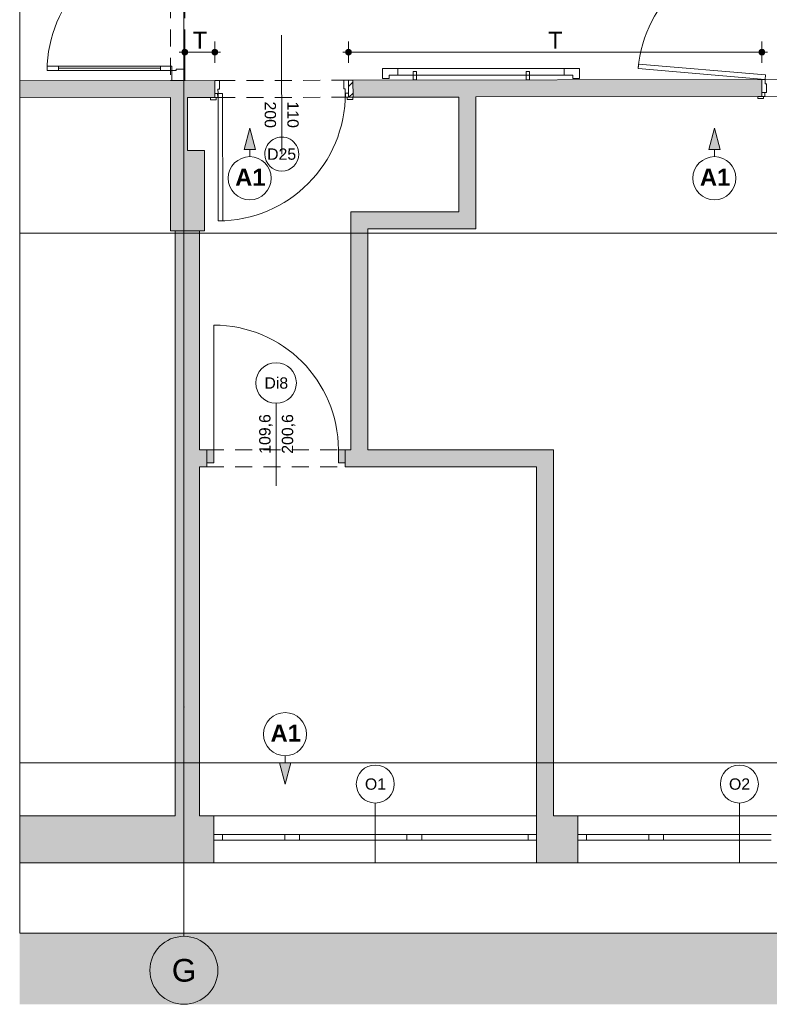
# Paper-space layout 'A-45 WYKOŃCZENIA ŚCIAN - PIĘTRO 0' of a CAD drawing. Header units: millimetres. Extents: x 0 to 500, y 0 to 400.
# Tile 13 of 15: x 346 to 412, y 99 to 186. Entities that reach past the tile are written whole.
import ezdxf
from ezdxf.xclip import XClip

# ---------------------------------------------------------------- set-up
doc = ezdxf.new("R2010")
doc.units = ezdxf.units.MM
doc.header["$MEASUREMENT"] = 0
doc.header["$XCLIPFRAME"] = 0
for name, pattern in [('DASHDOTX2', [1000, 500, -250, 0, -250]), ('Przer. długie kreski', [2.5, 1.5, -1]), ('PRZERYWANA_DU_A', [550, 350.0000000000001, -199.9999999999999])]:
    doc.linetypes.add(name, pattern=pattern)
for name, color, linetype, lineweight in [('0_Nr_pióra__2', 8, 'Continuous', 13), ('A__OKŁADZINY ŚCIAN_Nr_pióra__1', 7, 'Continuous', 20), ('A_ściany proj_Nr_pióra__1', 7, 'Continuous', 20), ('A_ściany_Nr_pióra__1', 7, 'Continuous', 20), ('Drzwi Archicad_Nr_pióra__1', 7, 'Continuous', 20), ('Drzwi Archicad_Nr_pióra__3', 252, 'Continuous', 13), ('Okna Archicada_Nr_pióra__3', 252, 'Continuous', 13), ('Znaczniki drzwi Archicada_Nr_pióra__3', 252, 'Continuous', 13), ('Znaczniki okien Archicada_Nr_pióra__3', 252, 'Continuous', 13)]:
    doc.layers.add(name, color=color, linetype=linetype, lineweight=lineweight)
for name, color, linetype in [('A__OKŁADZINY ŚCIAN', 7, 'Continuous'), ('A_podrys', 7, 'Continuous'), ('A_ściany', 7, 'Continuous'), ('A_ściany proj', 7, 'Continuous'), ('Drzwi Archicad', 7, 'Continuous')]:
    doc.layers.add(name, color=color, linetype=linetype)
for name, color, linetype, lineweight, true_color in [('A__OKŁADZINY ŚCIAN_Nr_pióra__7', 7, 'Continuous', 18, 0x171717), ('A_osie_Nr_pióra__16', 7, 'Continuous', 5, 0x0f0f0f), ('A_osie_Nr_pióra__76', 7, 'Continuous', 5, 0x2d2d2d), ('A_ściany proj_Nr_pióra__21', 7, 'Continuous', 5, 0xb0b0b0), ('A_ściany_Nr_pióra__10', 7, 'Continuous', 13, 0x4b4b4b), ('AR ODBOJOPORĘCZ_Nr_pióra__10', 7, 'Continuous', 13, 0x4b4b4b)]:
    doc.layers.add(name, color=color, linetype=linetype, lineweight=lineweight, true_color=true_color)
doc.styles.add('STYL_AUTOMATYCZNY_1', font='arial.ttf')
doc.styles.add('STYL_AUTOMATYCZNY_3', font='arial.ttf')
doc.styles.add('STYL_AUTOMATYCZNY_4', font='arial.ttf')
doc.styles.add('STYL_AUTOMATYCZNY_5', font='arial.ttf')

# ---------------------------------------------------------------- blocks, each defined once
blk = doc.blocks.new('Rysunek_2_2', base_point=(-1678.989377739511, -204.0282816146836))
at = {"linetype": 'Continuous', "lineweight": 0, "true_color": 0x484848}
blk.add_hatch(color=251, dxfattribs=at).paths.add_polyline_path([(460.8757351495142, 383.8565521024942), (345.8105232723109, 383.8565521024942), (345.8105232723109, 268.85654907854), (441.8757307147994, 268.85654907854), (441.8757307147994, 105.0465488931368), (345.8105232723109, 105.0465488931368), (345.8105232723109, 98.7556133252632), (460.8757351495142, 98.7556133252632)])
at = {"layer": 'A__OKŁADZINY ŚCIAN', "linetype": 'Continuous', "lineweight": 0, "true_color": 0x171717}
for points in [[(360.1360666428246, 182.7853011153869), (360.1550967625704, 182.6896302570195), (360.2092899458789, 182.6085244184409), (360.2903957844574, 182.5543312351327), (360.3860666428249, 182.5353011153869), (360.481737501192, 182.5543312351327), (360.5628433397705, 182.6085244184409), (360.617036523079, 182.6896302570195), (360.6360666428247, 182.7853011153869), (360.617036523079, 182.8809719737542), (360.5628433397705, 182.9620778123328), (360.481737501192, 183.0162709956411), (360.3860666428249, 183.035301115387), (360.2903957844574, 183.0162709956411), (360.2092899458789, 182.9620778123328), (360.1550967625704, 182.8809719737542)], [(362.7892828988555, 182.7849451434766), (362.8083130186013, 182.6892742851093), (362.8625062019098, 182.6081684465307), (362.9436120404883, 182.5539752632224), (363.0392828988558, 182.5349451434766), (363.1349537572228, 182.5539752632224), (363.2160595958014, 182.6081684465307), (363.2702527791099, 182.6892742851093), (363.2892828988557, 182.7849451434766), (363.2702527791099, 182.880616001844), (363.2160595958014, 182.9617218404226), (363.1349537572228, 183.0159150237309), (363.0392828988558, 183.0349451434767), (362.9436120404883, 183.0159150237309), (362.8625062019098, 182.9617218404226), (362.8083130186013, 182.880616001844)], [(374.5889202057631, 182.7849451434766), (374.6079503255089, 182.6892742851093), (374.6621435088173, 182.6081684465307), (374.7432493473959, 182.5539752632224), (374.8389202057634, 182.5349451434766), (374.9345910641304, 182.5539752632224), (375.015696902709, 182.6081684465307), (375.0698900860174, 182.6892742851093), (375.0889202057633, 182.7849451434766), (375.0698900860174, 182.880616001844), (375.015696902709, 182.9617218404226), (374.9345910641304, 183.0159150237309), (374.8389202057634, 183.0349451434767), (374.7432493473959, 183.0159150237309), (374.6621435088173, 182.9617218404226), (374.6079503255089, 182.880616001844)], [(411.0956105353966, 182.7849451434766), (411.1146406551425, 182.6892742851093), (411.168833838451, 182.6081684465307), (411.2499396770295, 182.5539752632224), (411.3456105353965, 182.5349451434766), (411.441281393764, 182.5539752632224), (411.5223872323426, 182.6081684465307), (411.5765804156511, 182.6892742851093), (411.5956105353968, 182.7849451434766), (411.5765804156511, 182.880616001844), (411.5223872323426, 182.9617218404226), (411.441281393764, 183.0159150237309), (411.3456105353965, 183.0349451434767), (411.2499396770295, 183.0159150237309), (411.168833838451, 182.9617218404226), (411.1146406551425, 182.880616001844)]]:
    blk.add_hatch(color=250, dxfattribs=at).paths.add_polyline_path(points)
at = {"layer": 'A__OKŁADZINY ŚCIAN', "linetype": 'Continuous', "lineweight": 0, "true_color": 0x000000}
for points in [[(366.121991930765, 176.0678908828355), (365.6219919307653, 174.2018658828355), (366.6219919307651, 174.2018658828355)], [(407.1529092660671, 176.0678908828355), (406.6529092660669, 174.2018658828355), (407.6529092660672, 174.2018658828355)], [(369.2429385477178, 118.1964005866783), (369.742938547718, 120.0624255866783), (368.7429385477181, 120.0624255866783)]]:
    blk.add_hatch(color=18, dxfattribs=at).paths.add_polyline_path(points)
at = {"layer": 'A_ściany', "linetype": 'Continuous', "lineweight": 0, "true_color": 0x000000}
for points in [[(345.8105226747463, 178.7478975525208), (363.0421729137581, 178.7849473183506), (363.0389484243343, 180.2849466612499), (345.8105226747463, 180.2479011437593)], [(375.2389192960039, 180.3111778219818), (375.2421447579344, 178.8111809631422), (411.348835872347, 178.8888176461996), (411.345610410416, 180.3888137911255)], [(360.6357312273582, 174.1065524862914), (360.6357312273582, 178.7797743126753), (359.1357312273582, 178.7765490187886), (359.1357312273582, 174.1065524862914)], [(386.088919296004, 167.2011740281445), (386.088919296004, 178.8345036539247), (384.5889192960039, 178.8312783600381), (384.5889192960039, 168.7011740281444)], [(362.1357312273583, 167.0065524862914), (362.1357312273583, 174.1065524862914), (359.1357312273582, 174.1065524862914), (359.1357312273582, 167.0065524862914)], [(376.5489192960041, 147.7011740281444), (376.5489192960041, 167.2011740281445), (375.048919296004, 168.7011740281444), (375.048919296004, 147.7011740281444)], [(376.5489192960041, 167.2011740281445), (386.088919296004, 167.2011740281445), (384.5889192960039, 168.7011740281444), (375.048919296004, 168.7011740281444)], [(359.5477312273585, 167.0065524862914), (359.5477312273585, 115.3965524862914), (361.6777312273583, 115.3965524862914), (361.6777312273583, 167.0065524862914)], [(361.6777312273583, 146.2011740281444), (362.3489194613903, 146.2011740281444), (362.3489194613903, 147.7011740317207), (361.6777312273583, 147.7011740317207)], [(392.9577312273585, 147.7011740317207), (374.5489193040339, 147.7011740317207), (374.5489193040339, 146.2011740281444), (391.4577312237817, 146.2011740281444)], [(392.9577312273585, 115.3965524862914), (392.9577312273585, 147.7011740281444), (391.4577312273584, 146.2011740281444), (391.4577312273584, 115.3965524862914)], [(362.9577329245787, 115.3965535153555), (345.8105226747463, 115.3965535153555), (345.8105226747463, 111.2365543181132), (362.9577329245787, 111.2365543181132)], [(391.4577315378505, 115.3965523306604), (391.4577315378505, 111.2365524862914), (395.1040980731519, 111.2365524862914), (395.1040980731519, 115.3965523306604)]]:
    blk.add_hatch(color=18, dxfattribs=at).paths.add_polyline_path(points)
at = {"layer": 'A_ściany proj', "linetype": 'Continuous', "lineweight": 0, "true_color": 0x000000}
h = blk.add_hatch(dxfattribs=at)
h.set_pattern_fill('bloczki_ceramiczne_0002', color=18, style=0, pattern_type=2)
h.set_pattern_definition([(45, (-1678.989377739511, -204.0282816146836), (-0.4949747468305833, 0.4949747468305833), [])])
h.paths.add_polyline_path([(374.8421454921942, 178.8103208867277), (375.2421445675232, 178.8111809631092), (375.2389192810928, 180.3111774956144), (374.8389202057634, 180.3103174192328)])
at = {"layer": 'Drzwi Archicad', "linetype": 'Continuous', "lineweight": 0, "true_color": 0xfdfdfd}
for points in [[(362.3489192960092, 147.7011740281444), (362.3489192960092, 146.5511740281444), (362.9489192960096, 146.5511740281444), (362.9489192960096, 147.7011740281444)], [(374.5489192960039, 146.5511740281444), (374.5489192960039, 147.7011740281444), (373.9489192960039, 147.7011740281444), (373.9489192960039, 146.5511740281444)]]:
    blk.add_hatch(color=7, dxfattribs=at).paths.add_polyline_path(points)
at = {"layer": '0_Nr_pióra__2', "color": 8, "linetype": 'PRZERYWANA_DU_A', "lineweight": 13, "flags": 128}
for points in [[(345.8105210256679, 268.8565524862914), (345.8105210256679, 105.0465524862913)], [(345.8105210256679, 105.0465524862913), (441.875731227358, 105.0465524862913), (441.875731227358, 268.8565524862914), (345.8105210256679, 268.8565524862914)]]:
    blk.add_lwpolyline(points, dxfattribs=at)
at = {"layer": 'A__OKŁADZINY ŚCIAN_Nr_pióra__1', "color": 7, "linetype": 'Continuous', "lineweight": 20}
for p, q in [((366.1219919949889, 176.0678922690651), (365.6219922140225, 174.2018645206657)), ((366.1219919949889, 176.0678922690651), (366.6219917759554, 174.2018645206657)), ((407.1529104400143, 176.0678922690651), (406.6529106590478, 174.2018645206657)), ((407.1529104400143, 176.0678922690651), (407.6529102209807, 174.2018645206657)), ((366.6219917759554, 174.2018645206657), (365.6219922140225, 174.2018645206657)), ((366.1219919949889, 173.5678891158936), (366.1219919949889, 174.2018645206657)), ((407.6529102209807, 174.2018645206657), (406.6529106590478, 174.2018645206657)), ((407.1529104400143, 173.5678891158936), (407.1529104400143, 174.2018645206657)), ((368.7429368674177, 120.0624236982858), (369.7429364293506, 120.0624236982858)), ((369.2429366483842, 118.1964001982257), (368.7429368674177, 120.0624236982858)), ((369.2429366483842, 120.696399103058), (369.2429366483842, 120.0624236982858)), ((369.2429366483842, 118.1964001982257), (369.7429364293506, 120.0624236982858))]:
    blk.add_line(p, q, dxfattribs=at)
for centre in [(366.121991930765, 171.6650623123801), (407.1529092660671, 171.6650623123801), (369.2429385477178, 122.5992291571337)]:
    blk.add_circle(centre, 1.902828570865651, dxfattribs=at)
at = {"layer": 'A__OKŁADZINY ŚCIAN_Nr_pióra__7', "color": 250, "linetype": 'Continuous', "lineweight": 18, "true_color": 0x171717}
for p, q in [((360.3861011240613, 183.0353001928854), (360.3861903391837, 183.7228004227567)), ((363.0393163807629, 183.0349433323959), (363.0394098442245, 183.7224435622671)), ((374.8389212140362, 183.0349433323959), (374.8389212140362, 183.7224435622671)), ((411.3456091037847, 183.0349433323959), (411.3456091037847, 183.7224435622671)), ((359.8860673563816, 182.7853661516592), (360.1360651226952, 182.7853364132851)), ((360.3859396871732, 181.8478001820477), (360.3860331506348, 182.535300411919)), ((360.6360649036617, 182.7852684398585), (362.789284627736, 182.7849795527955)), ((363.039159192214, 181.8474433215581), (363.0392484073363, 182.5349435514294)), ((363.2892844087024, 182.7849115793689), (363.5392821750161, 182.7848775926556)), ((374.3389214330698, 182.7849455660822), (374.5889191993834, 182.7849455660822)), ((374.8389212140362, 181.8474433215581), (374.8389212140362, 182.5349435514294)), ((375.0889189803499, 182.7849455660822), (411.0956113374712, 182.7849455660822)), ((411.3456091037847, 181.8474433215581), (411.3456091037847, 182.5349435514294)), ((411.5956111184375, 182.7849455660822), (411.8456088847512, 182.7849455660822))]:
    blk.add_line(p, q, dxfattribs=at)
for centre in [(360.3860666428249, 182.7853011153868), (363.0392828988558, 182.7849451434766), (374.8389202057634, 182.7849451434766), (411.3456105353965, 182.7849451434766)]:
    blk.add_circle(centre, 0.25, dxfattribs=at)
at = {"layer": 'A_osie_Nr_pióra__16', "color": 250, "linetype": 'DASHDOTX2', "lineweight": 5, "true_color": 0x0f0f0f}
for p, q in [((360.3077320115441, 324.5045269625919), (360.3077320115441, 125.0066917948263)), ((434.6246524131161, 166.8173181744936), (345.8105212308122, 166.8173181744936)), ((360.3077312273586, 125.006689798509), (360.3077320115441, 104.7556109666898)), ((434.6246524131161, 120.0645540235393), (345.8105212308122, 120.0645540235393))]:
    blk.add_line(p, q, dxfattribs=at)
blk.add_point((360.3077312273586, 125.006689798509), dxfattribs=at)
blk.add_point((360.3077312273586, 125.006689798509), dxfattribs=at)
at = {"layer": 'A_osie_Nr_pióra__76', "color": 250, "linetype": 'Continuous', "lineweight": 5, "true_color": 0x2d2d2d}
blk.add_circle((360.3077312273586, 101.7556093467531), 3, dxfattribs=at)
at = {"layer": 'A_ściany proj_Nr_pióra__1', "color": 7, "linetype": 'Continuous', "lineweight": 20, "flags": 128}
for points in [[(375.2389192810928, 180.3111774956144), (374.8389202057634, 180.3103174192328)], [(374.8389202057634, 180.3103174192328), (374.8421454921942, 178.8103208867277)], [(375.2421445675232, 178.8111809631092), (375.2389192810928, 180.3111774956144)], [(374.8421454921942, 178.8103208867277), (375.2421445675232, 178.8111809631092)]]:
    blk.add_lwpolyline(points, dxfattribs=at)
at = {"layer": 'A_ściany proj_Nr_pióra__21', "color": 253, "linetype": 'Continuous', "lineweight": 5, "true_color": 0xb0b0b0}
for p, q in [((359.2357315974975, 180.2852992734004), (359.1357299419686, 180.2852992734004)), ((359.2607330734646, 180.2852992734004), (359.2357315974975, 180.2852992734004)), ((359.3857319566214, 180.2852992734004), (359.2607330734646, 180.2852992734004)), ((360.1357295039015, 180.2852992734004), (359.3857319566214, 180.2852992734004)), ((360.2607326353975, 180.2852992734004), (360.1357295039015, 180.2852992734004)), ((360.3857315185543, 180.2852992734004), (360.2607326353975, 180.2852992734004))]:
    blk.add_line(p, q, dxfattribs=at)
at = {"layer": 'A_ściany_Nr_pióra__1', "color": 7, "linetype": 'Continuous', "lineweight": 20}
for p, q in [((363.0389467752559, 180.2849466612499), (363.041419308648, 179.1349467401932)), ((374.8389212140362, 180.310317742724), (374.8413937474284, 179.1603220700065)), ((411.3456091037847, 180.3888143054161), (411.348081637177, 179.2388186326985)), ((363.041419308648, 179.1349467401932), (363.0421712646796, 178.7849473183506)), ((374.8413937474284, 179.1603220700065), (374.84214570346, 178.8103226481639)), ((411.348081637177, 179.2388186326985), (411.3488378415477, 178.8888192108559)), ((363.0421712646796, 178.7849473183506), (362.6721749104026, 178.7841528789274)), ((374.84214570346, 178.8103226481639), (375.2121463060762, 178.8111170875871)), ((411.3488378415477, 178.8888192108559), (410.9788372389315, 178.8880205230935)), ((362.3489187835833, 147.7011751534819), (361.8789207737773, 147.7011751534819)), ((362.3489187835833, 147.7011751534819), (362.3489187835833, 146.5511752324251)), ((374.5489210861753, 147.7011751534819), (375.0189190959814, 147.7011751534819)), ((374.5489210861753, 147.7011751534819), (374.5489210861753, 146.5511752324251)), ((362.3489187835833, 146.2011758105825), (361.9789181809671, 146.2011758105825)), ((362.3489187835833, 146.5511752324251), (362.3489187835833, 146.2011758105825)), ((374.5489210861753, 146.5511752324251), (374.5489210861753, 146.2011758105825)), ((374.5489210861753, 146.2011758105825), (374.9189174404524, 146.2011758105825)), ((362.9577312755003, 113.7365532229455), (362.9577312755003, 115.3965535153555)), ((391.4577315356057, 113.7365532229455), (391.4577315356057, 115.3965535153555)), ((395.1040980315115, 113.7365532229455), (395.1040980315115, 115.3965535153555)), ((362.9577312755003, 113.236553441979), (362.9577312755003, 113.7365532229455)), ((362.9577312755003, 111.2365543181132), (362.9577312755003, 113.236553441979)), ((391.4577315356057, 113.236553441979), (391.4577315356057, 113.7365532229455)), ((391.4577315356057, 111.2365543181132), (391.4577315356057, 113.236553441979)), ((395.1040980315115, 113.236553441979), (395.1040980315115, 113.7365532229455)), ((395.1040980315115, 111.2365543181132), (395.1040980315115, 113.236553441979))]:
    blk.add_line(p, q, dxfattribs=at)
at = {"layer": 'A_ściany_Nr_pióra__1', "color": 7, "linetype": 'Continuous', "lineweight": 20, "flags": 128}
for points in [[(363.0389470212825, 180.2849451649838), (345.8105210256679, 180.2479006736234)], [(411.3456104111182, 180.3888139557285), (375.2389192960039, 180.3111774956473)], [(375.2389192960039, 180.3111774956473), (375.2421445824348, 178.8111809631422)], [(345.8105210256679, 178.7478972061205), (359.1357312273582, 178.7765490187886)], [(359.1357312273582, 178.7765490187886), (359.1357312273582, 174.1065524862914)], [(360.6357312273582, 178.7797743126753), (363.0421722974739, 178.7849486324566)], [(360.6357312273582, 174.1065524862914), (360.6357312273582, 178.7797743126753)], [(375.2421445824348, 178.8111809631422), (384.5889192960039, 178.8312783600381)], [(384.5889192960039, 178.8312783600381), (384.5889192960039, 168.7011740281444)], [(386.088919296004, 178.8345036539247), (411.3488357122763, 178.888817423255)], [(386.088919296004, 167.2011740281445), (386.088919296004, 178.8345036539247)], [(359.1357312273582, 174.1065524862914), (359.1357312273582, 167.0065524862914)], [(362.1357312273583, 174.1065524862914), (360.6357312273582, 174.1065524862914)], [(362.1357312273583, 167.0065524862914), (362.1357312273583, 174.1065524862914)], [(375.048919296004, 168.7011740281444), (375.048919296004, 147.7011740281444)], [(384.5889192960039, 168.7011740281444), (375.048919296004, 168.7011740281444)], [(359.1357312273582, 167.0065524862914), (362.1357312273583, 167.0065524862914)], [(359.5477312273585, 167.0065524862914), (359.5477312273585, 115.3965524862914)], [(361.6777312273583, 167.0065524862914), (359.5477312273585, 167.0065524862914)], [(361.6777312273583, 147.7011740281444), (361.6777312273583, 167.0065524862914)], [(376.5489192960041, 147.7011740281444), (376.5489192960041, 167.2011740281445)], [(376.5489192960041, 167.2011740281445), (386.088919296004, 167.2011740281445)], [(362.3489194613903, 147.7011740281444), (361.6777312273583, 147.7011740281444)], [(375.048919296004, 147.7011740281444), (374.5489193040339, 147.7011740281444)], [(392.9577312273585, 147.7011740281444), (376.5489192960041, 147.7011740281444)], [(392.9577312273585, 115.3965524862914), (392.9577312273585, 147.7011740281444)], [(361.6777312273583, 146.2011740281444), (362.3489194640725, 146.2011740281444)], [(361.6777312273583, 115.3965524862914), (361.6777312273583, 146.2011740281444)], [(374.548919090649, 146.2011740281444), (391.4577312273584, 146.2011740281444)], [(391.4577312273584, 146.2011740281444), (391.4577312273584, 115.3965524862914)], [(359.5477312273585, 115.3965524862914), (345.8105210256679, 115.3965524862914)], [(362.9577308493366, 115.3965524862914), (361.6777312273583, 115.3965524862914)], [(395.1040982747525, 115.3965524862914), (392.9577312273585, 115.3965524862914)], [(345.8105210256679, 111.2365524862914), (362.9577308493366, 111.2365524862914)], [(391.4577315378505, 111.2365524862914), (395.1040982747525, 111.2365524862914)]]:
    blk.add_lwpolyline(points, dxfattribs=at)
at = {"layer": 'A_ściany_Nr_pióra__10', "color": 251, "linetype": 'Przer. długie kreski', "lineweight": 13, "true_color": 0x4b4b4b}
for p, q in [((362.3489187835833, 147.7011751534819), (374.5489210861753, 147.7011751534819)), ((362.3489187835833, 146.2011758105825), (374.5489210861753, 146.2011758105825))]:
    blk.add_line(p, q, dxfattribs=at)
at = {"layer": 'AR ODBOJOPORĘCZ_Nr_pióra__10', "color": 251, "linetype": 'Continuous', "lineweight": 13, "true_color": 0x4b4b4b}
for p, q in [((377.838919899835, 180.4649020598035), (377.838919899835, 181.3614630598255)), ((377.838919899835, 181.3614630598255), (395.2391442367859, 181.3614630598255)), ((377.839157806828, 181.3612251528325), (395.2389063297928, 181.3612251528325)), ((377.839157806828, 180.4649020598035), (377.839157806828, 181.3612251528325)), ((378.4328589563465, 180.4649020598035), (378.4328589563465, 180.767524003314)), ((378.4328589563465, 180.767524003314), (394.6452094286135, 180.767524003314)), ((379.1889826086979, 180.767524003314), (379.1889826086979, 181.3614630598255)), ((380.5389815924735, 181.0915575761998), (380.8389823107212, 181.0915575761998)), ((380.5389815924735, 181.0915575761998), (380.5389815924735, 180.3614634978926)), ((380.8389823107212, 181.0915575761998), (380.8389823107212, 180.3614634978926)), ((390.5389814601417, 181.0915575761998), (390.5389814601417, 180.3614634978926)), ((390.5389814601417, 181.0915575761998), (390.8389821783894, 181.0915575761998)), ((390.8389821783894, 181.0915575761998), (390.8389821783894, 180.3614634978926)), ((393.8890815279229, 180.767524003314), (393.8890815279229, 181.3614630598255)), ((394.6452094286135, 180.4649020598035), (394.6452094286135, 180.767524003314)), ((395.2389063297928, 180.4649020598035), (395.2389063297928, 181.3612251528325)), ((395.2391442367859, 180.4649020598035), (395.2391442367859, 181.3614630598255)), ((377.838919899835, 180.4649020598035), (378.4328589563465, 180.4649020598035)), ((380.5389815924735, 180.3614634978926), (380.8389823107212, 180.3614634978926)), ((390.5389814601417, 180.3614634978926), (390.8389821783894, 180.3614634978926)), ((395.2391442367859, 180.4649020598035), (394.6452094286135, 180.4649020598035))]:
    blk.add_line(p, q, dxfattribs=at)
at = {"layer": 'Drzwi Archicad_Nr_pióra__1', "color": 7, "linetype": 'Continuous', "lineweight": 20}
for p, q in [((362.9489202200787, 147.7011751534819), (362.9489202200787, 158.7011745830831)), ((362.3489187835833, 147.7011751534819), (361.8789207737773, 147.7011751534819)), ((362.3489187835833, 147.7011751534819), (361.8789207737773, 147.7011751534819)), ((362.3489187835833, 147.7011751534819), (362.9489202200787, 147.7011751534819)), ((362.3489187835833, 146.5511752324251), (362.3489187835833, 147.7011751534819)), ((362.3489187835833, 147.7011751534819), (362.3489187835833, 146.5511752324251)), ((362.3489187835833, 147.7011751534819), (362.3489187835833, 146.5511752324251)), ((362.9489202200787, 147.7011751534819), (362.9489202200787, 146.5511752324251)), ((373.9489196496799, 146.5511752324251), (373.9489196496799, 147.7011751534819)), ((373.9489196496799, 147.7011751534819), (374.5489210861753, 147.7011751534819)), ((374.5489210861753, 147.7011751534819), (374.5489210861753, 146.5511752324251)), ((374.5489210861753, 147.7011751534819), (374.5489210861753, 146.5511752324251)), ((374.5489210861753, 147.7011751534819), (374.5489210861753, 146.5511752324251)), ((374.5489210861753, 147.7011751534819), (375.0189190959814, 147.7011751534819)), ((374.5489210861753, 147.7011751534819), (375.0189190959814, 147.7011751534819)), ((362.3489187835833, 146.2011758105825), (361.9789181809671, 146.2011758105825)), ((362.3489187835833, 146.2011758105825), (361.9789181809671, 146.2011758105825)), ((362.9489202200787, 146.5511752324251), (362.3489187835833, 146.5511752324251)), ((362.3489187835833, 146.5511752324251), (362.3489187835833, 146.2011758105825)), ((362.3489187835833, 146.5511752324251), (362.3489187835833, 146.2011758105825)), ((374.5489210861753, 146.5511752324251), (373.9489196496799, 146.5511752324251)), ((374.5489210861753, 146.5511752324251), (374.5489210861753, 146.2011758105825)), ((374.5489210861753, 146.5511752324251), (374.5489210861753, 146.2011758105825)), ((374.5489210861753, 146.2011758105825), (374.9189174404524, 146.2011758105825)), ((374.5489210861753, 146.2011758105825), (374.9189174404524, 146.2011758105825))]:
    blk.add_line(p, q, dxfattribs=at)
blk.add_arc((362.9489192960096, 147.7011740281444), 10.99999999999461, 0, 90, dxfattribs=at)
at = {"layer": 'Drzwi Archicad_Nr_pióra__3', "color": 252, "linetype": 'Przer. długie kreski', "lineweight": 13}
for p, q in [((359.1357299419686, 199.7852992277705), (359.1357299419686, 180.2852992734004)), ((360.3857315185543, 199.7852992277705), (360.3857315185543, 180.2852992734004)), ((374.8389212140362, 180.310317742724), (363.0389467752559, 180.2849466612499)), ((423.1455835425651, 180.4141853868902), (411.3456091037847, 180.3888143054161)), ((374.84214570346, 178.8103226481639), (363.0421712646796, 178.7849473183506)), ((423.1488080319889, 178.91419029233), (411.3488378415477, 178.8888192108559))]:
    blk.add_line(p, q, dxfattribs=at)
at = {"layer": 'Drzwi Archicad_Nr_pióra__3', "color": 252, "linetype": 'Continuous', "lineweight": 13}
for p, q in [((400.4603063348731, 181.7435204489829), (400.4263026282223, 181.3449667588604)), ((411.6596165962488, 180.7879670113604), (400.4603063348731, 181.7435204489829)), ((349.2357317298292, 181.5653026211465), (348.2357321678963, 181.5653026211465)), ((348.2357321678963, 181.5653026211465), (348.2357321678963, 181.1653002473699)), ((348.2357321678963, 181.1653002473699), (349.2357317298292, 181.1653002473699)), ((349.2357317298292, 181.1653002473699), (349.2357317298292, 181.5653026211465)), ((349.2357317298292, 181.3652993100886), (358.2357320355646, 181.3652993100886)), ((359.2357315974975, 181.5653026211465), (358.2357320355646, 181.5653026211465)), ((358.2357320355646, 181.5653026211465), (358.2357320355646, 181.1653002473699)), ((358.2357320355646, 181.1653002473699), (359.2357315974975, 181.1653002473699)), ((359.2357315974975, 181.1653002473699), (359.2357315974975, 181.5653026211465)), ((359.2357315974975, 180.2852992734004), (359.2357315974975, 181.1653002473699)), ((359.2357315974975, 181.1653002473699), (359.635729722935, 181.1653002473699)), ((359.635729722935, 181.1653002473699), (359.635729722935, 181.2853030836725)), ((359.635729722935, 181.2853030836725), (360.3857315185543, 181.2853030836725)), ((360.3857315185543, 181.2853030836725), (360.3857315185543, 180.2852992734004)), ((400.4263026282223, 181.3449667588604), (411.6256086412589, 180.3894175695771)), ((411.6256086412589, 180.3894175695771), (411.6596165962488, 180.7879670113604)), ((359.2357315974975, 180.2852992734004), (359.1357299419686, 180.2852992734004)), ((360.3857315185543, 180.2852992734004), (359.2357315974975, 180.2852992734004)), ((359.2607330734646, 180.2852992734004), (359.2357315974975, 180.2852992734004)), ((359.2607330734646, 180.2852992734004), (359.2357315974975, 180.2852992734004)), ((359.3857319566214, 180.2852992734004), (359.2607330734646, 180.2852992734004)), ((359.3857319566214, 180.2852992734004), (359.2607330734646, 180.2852992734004)), ((360.1357295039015, 180.2852992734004), (359.3857319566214, 180.2852992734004)), ((360.1357295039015, 180.2852992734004), (359.3857319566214, 180.2852992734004)), ((360.2607326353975, 180.2852992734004), (360.1357295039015, 180.2852992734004)), ((360.2607326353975, 180.2852992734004), (360.1357295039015, 180.2852992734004)), ((360.3857315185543, 180.2852992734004), (360.2607326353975, 180.2852992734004)), ((360.3857315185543, 180.2852992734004), (360.2607326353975, 180.2852992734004)), ((363.4389449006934, 180.2858048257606), (363.0389467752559, 180.2849466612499)), ((363.0389467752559, 180.2849466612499), (363.041419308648, 179.1349467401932)), ((363.0389467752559, 180.2849466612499), (363.041419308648, 179.1349467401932)), ((363.0389467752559, 180.2849466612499), (363.041419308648, 179.1349467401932)), ((363.4405592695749, 179.5358072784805), (363.4389449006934, 180.2858048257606)), ((374.8389212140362, 180.310317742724), (374.4389230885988, 180.3094553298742)), ((374.4389230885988, 180.3094553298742), (374.4405332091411, 179.5594577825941)), ((374.8413937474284, 179.1603220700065), (374.8389212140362, 180.310317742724)), ((374.8389212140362, 180.310317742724), (374.8413937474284, 179.1603220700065)), ((374.8389212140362, 180.310317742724), (374.8413937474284, 179.1603220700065)), ((411.3456091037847, 180.3888143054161), (411.6256086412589, 180.3894175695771)), ((411.348081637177, 179.2388186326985), (411.3456091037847, 180.3888143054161)), ((411.3456091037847, 180.3888143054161), (411.348081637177, 179.2388186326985)), ((411.3456091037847, 180.3888143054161), (411.348081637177, 179.2388186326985)), ((411.6256086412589, 180.3894175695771), (411.6264710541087, 179.9894151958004)), ((411.6264710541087, 179.9894151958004), (411.7464696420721, 179.9896743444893)), ((411.7464696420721, 179.9896743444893), (411.7480840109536, 179.2396767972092)), ((363.041419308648, 179.1349467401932), (363.3214188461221, 179.1355500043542)), ((363.2914213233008, 179.1354862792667), (363.041419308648, 179.1349467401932)), ((363.041419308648, 179.1349467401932), (363.0421712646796, 178.7849473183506)), ((363.041419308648, 179.1349467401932), (363.0421712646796, 178.7849473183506)), ((363.041419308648, 179.1349467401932), (363.0421712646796, 178.7849473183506)), ((363.2921732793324, 178.7854868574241), (363.2914213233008, 179.1354862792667)), ((363.3205606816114, 179.5355481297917), (363.4405592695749, 179.5358072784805)), ((363.3214188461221, 179.1355500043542), (363.3205606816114, 179.5355481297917)), ((363.3214188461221, 179.1355500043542), (363.7214169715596, 179.1364081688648)), ((363.3455876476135, 167.895574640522), (363.3214188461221, 179.1355500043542)), ((363.7214169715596, 179.1364081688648), (363.7455857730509, 167.8964370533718)), ((374.4405332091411, 179.5594577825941), (374.5605317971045, 179.559716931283)), ((374.5605317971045, 179.559716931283), (374.5613942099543, 179.1597188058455)), ((374.5613942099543, 179.1597188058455), (374.8413937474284, 179.1603220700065)), ((374.8413937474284, 179.1603220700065), (374.5913917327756, 179.1597825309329)), ((374.5913917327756, 179.1597825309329), (374.5921479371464, 178.8097831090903)), ((374.84214570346, 178.8103226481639), (374.8413937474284, 179.1603220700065)), ((374.8413937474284, 179.1603220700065), (374.84214570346, 178.8103226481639)), ((374.8413937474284, 179.1603220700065), (374.84214570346, 178.8103226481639)), ((411.7480840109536, 179.2396767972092), (411.348081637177, 179.2388186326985)), ((411.5980836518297, 179.2393539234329), (411.348081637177, 179.2388186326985)), ((411.348081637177, 179.2388186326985), (411.3488378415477, 178.8888192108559)), ((411.348081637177, 179.2388186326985), (411.3488378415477, 178.8888192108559)), ((411.348081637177, 179.2388186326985), (411.3488378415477, 178.8888192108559)), ((411.5988356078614, 178.8893545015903), (411.5980836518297, 179.2393539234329)), ((363.1721704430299, 178.7852277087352), (362.6721749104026, 178.7841528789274)), ((363.0421712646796, 178.7849473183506), (362.6721749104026, 178.7841528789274)), ((363.0421712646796, 178.7849473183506), (362.6721749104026, 178.7841528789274)), ((362.6721749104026, 178.7841528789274), (362.6725827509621, 178.5941544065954)), ((362.6725827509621, 178.5941544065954), (363.1725825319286, 178.5952292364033)), ((363.0421712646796, 178.7849473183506), (363.2921732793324, 178.7854868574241)), ((363.1725825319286, 178.5952292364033), (363.1721704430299, 178.7852277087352)), ((374.5921479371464, 178.8097831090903), (374.84214570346, 178.8103226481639)), ((375.2121463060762, 178.8111170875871), (374.7121465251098, 178.8100422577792)), ((374.7121465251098, 178.8100422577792), (374.7125543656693, 178.6200437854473)), ((374.7125543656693, 178.6200437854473), (375.2125541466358, 178.6211186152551)), ((374.84214570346, 178.8103226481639), (375.2121463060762, 178.8111170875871)), ((374.84214570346, 178.8103226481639), (375.2121463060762, 178.8111170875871)), ((375.2125541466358, 178.6211186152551), (375.2121463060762, 178.8111170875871)), ((411.478837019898, 178.8890953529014), (410.9788372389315, 178.8880205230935)), ((411.3488378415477, 178.8888192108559), (410.9788372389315, 178.8880205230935)), ((411.3488378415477, 178.8888192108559), (410.9788372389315, 178.8880205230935)), ((410.9788372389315, 178.8880205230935), (410.979245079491, 178.6980220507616)), ((410.979245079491, 178.6980220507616), (411.4792448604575, 178.6990968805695)), ((411.3488378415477, 178.8888192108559), (411.5988356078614, 178.8893545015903)), ((411.4792448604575, 178.6990968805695), (411.478837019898, 178.8890953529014)), ((363.7455857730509, 167.8964370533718), (363.3455876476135, 167.895574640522))]:
    blk.add_line(p, q, dxfattribs=at)
at = {"layer": 'Drzwi Archicad_Nr_pióra__3', "color": 252, "linetype": 'Continuous', "lineweight": 13, "flags": 128}
for points in [[(349.2357312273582, 181.3653011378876), (358.2357312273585, 181.3653011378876), (358.2357312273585, 181.5653011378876), (349.2357312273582, 181.5653011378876)], [(349.2357312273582, 181.1653011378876), (358.2357312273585, 181.1653011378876), (358.2357312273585, 181.3653011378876), (349.2357312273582, 181.3653011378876)]]:
    blk.add_lwpolyline(points, close=True, dxfattribs=at)
at = {"layer": 'Drzwi Archicad_Nr_pióra__3', "color": 252, "linetype": 'Continuous', "lineweight": 13}
for centre, radius, start, end in [((359.2357312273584, 181.1653011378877), 10.99999999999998, 90, 180), ((411.6256098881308, 180.3894160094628), 11.2400000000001, 0.1231969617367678, 175.1231969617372), ((363.3214195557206, 179.1355498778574), 11.24000000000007, 270.1231969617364, 0.1231969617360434)]:
    blk.add_arc(centre, radius, start, end, dxfattribs=at)
at = {"layer": 'Okna Archicada_Nr_pióra__3', "color": 252, "linetype": 'Continuous', "lineweight": 13}
for p, q in [((362.9577312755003, 115.3965535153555), (391.4577315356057, 115.3965535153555)), ((362.9577312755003, 113.7365532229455), (362.9577312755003, 115.3965535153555)), ((391.4577315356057, 113.7365532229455), (391.4577315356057, 115.3965535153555)), ((395.1040980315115, 115.3965535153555), (423.6040982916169, 115.3965535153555)), ((395.1040980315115, 113.7365532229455), (395.1040980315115, 115.3965535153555)), ((363.7077330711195, 113.7365532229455), (362.9577312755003, 113.7365532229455)), ((362.9577312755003, 113.236553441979), (362.9577312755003, 113.7365532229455)), ((362.9577312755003, 113.236553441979), (362.9577312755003, 113.7365532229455)), ((362.9577312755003, 113.236553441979), (363.7077330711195, 113.236553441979)), ((362.9577312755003, 111.2365543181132), (362.9577312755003, 113.236553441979)), ((363.7077330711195, 113.236553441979), (363.7077330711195, 113.7365532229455)), ((369.2077306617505, 113.7365532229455), (363.7077330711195, 113.7365532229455)), ((363.7077330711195, 113.236553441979), (369.2077306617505, 113.236553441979)), ((369.8577308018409, 113.7365532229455), (369.2077306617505, 113.7365532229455)), ((369.2077306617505, 113.7365532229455), (369.2077306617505, 113.236553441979)), ((369.2077306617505, 113.236553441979), (369.8577308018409, 113.236553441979)), ((370.5077309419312, 113.7365532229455), (369.8577308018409, 113.7365532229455)), ((369.8577308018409, 113.236553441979), (370.5077309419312, 113.236553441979)), ((370.5077309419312, 113.236553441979), (370.5077309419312, 113.7365532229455)), ((380.007731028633, 113.7365532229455), (370.5077309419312, 113.7365532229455)), ((370.5077309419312, 113.236553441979), (380.007731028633, 113.236553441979)), ((380.6577311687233, 113.7365532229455), (380.007731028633, 113.7365532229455)), ((380.007731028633, 113.7365532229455), (380.007731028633, 113.236553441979)), ((380.007731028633, 113.236553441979), (380.6577311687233, 113.236553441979)), ((381.3077313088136, 113.7365532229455), (380.6577311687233, 113.7365532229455)), ((380.6577311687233, 113.236553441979), (381.3077313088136, 113.236553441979)), ((381.3077313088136, 113.236553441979), (381.3077313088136, 113.7365532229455)), ((390.7077297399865, 113.7365532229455), (381.3077313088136, 113.7365532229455)), ((381.3077313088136, 113.236553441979), (390.7077297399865, 113.236553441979)), ((391.4577315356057, 113.7365532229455), (390.7077297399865, 113.7365532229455)), ((390.7077297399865, 113.7365532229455), (390.7077297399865, 113.236553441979)), ((390.7077297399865, 113.236553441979), (391.4577315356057, 113.236553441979)), ((391.4577315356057, 113.236553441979), (391.4577315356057, 113.7365532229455)), ((391.4577315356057, 113.236553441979), (391.4577315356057, 113.7365532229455)), ((391.4577315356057, 111.2365543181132), (391.4577315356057, 113.236553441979)), ((395.8540998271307, 113.7365532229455), (395.1040980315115, 113.7365532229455)), ((395.1040980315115, 113.236553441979), (395.1040980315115, 113.7365532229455)), ((395.1040980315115, 113.236553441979), (395.1040980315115, 113.7365532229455)), ((395.1040980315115, 113.236553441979), (395.8540998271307, 113.236553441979)), ((395.1040980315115, 111.2365543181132), (395.1040980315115, 113.236553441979)), ((395.8540998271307, 113.236553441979), (395.8540998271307, 113.7365532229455)), ((401.3540974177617, 113.7365532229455), (395.8540998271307, 113.7365532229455)), ((395.8540998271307, 113.236553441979), (401.3540974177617, 113.236553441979)), ((402.004097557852, 113.7365532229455), (401.3540974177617, 113.7365532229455)), ((401.3540974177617, 113.7365532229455), (401.3540974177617, 113.236553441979)), ((401.3540974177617, 113.236553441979), (402.004097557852, 113.236553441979)), ((402.6540976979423, 113.7365532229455), (402.004097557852, 113.7365532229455)), ((402.004097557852, 113.236553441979), (402.6540976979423, 113.236553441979)), ((402.6540976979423, 113.236553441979), (402.6540976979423, 113.7365532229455)), ((412.1540977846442, 113.7365532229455), (402.6540976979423, 113.7365532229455)), ((402.6540976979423, 113.236553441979), (412.1540977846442, 113.236553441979)), ((362.9577312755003, 111.2365543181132), (391.4577315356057, 111.2365543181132)), ((395.1040980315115, 111.2365543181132), (423.6040982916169, 111.2365543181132))]:
    blk.add_line(p, q, dxfattribs=at)
at = {"layer": 'Znaczniki drzwi Archicada_Nr_pióra__3', "color": 252, "linetype": 'Continuous', "lineweight": 13}
for p, q in [((368.9529110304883, 173.7976477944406), (368.9303311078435, 184.2976219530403)), ((368.4489178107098, 151.8003763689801), (368.4489178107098, 144.5067512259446))]:
    blk.add_line(p, q, dxfattribs=at)
at = {"layer": 'Znaczniki drzwi Archicada_Nr_pióra__3', "color": 252, "linetype": 'Continuous', "lineweight": 13, "flags": 128}
blk.add_lwpolyline([(367.4529135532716, 173.7944210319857, 0.9999999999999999), (370.4529066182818, 173.8008716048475, 0.9999999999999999)], format="xyb", close=True, dxfattribs=at)
at = {"layer": 'Znaczniki drzwi Archicada_Nr_pióra__3', "color": 252, "linetype": 'Continuous', "lineweight": 13}
for start, end in [(0, 180), (180, 0)]:
    blk.add_arc((368.4489192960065, 153.5913345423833), 1.79096, start, end, dxfattribs=at)
at = {"layer": 'Znaczniki okien Archicada_Nr_pióra__3', "color": 252, "linetype": 'Continuous', "lineweight": 13}
for p, q in [((377.207731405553, 116.5196104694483), (377.207731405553, 111.2365543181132)), ((409.3540981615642, 116.5196104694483), (409.3540981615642, 111.2365543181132))]:
    blk.add_line(p, q, dxfattribs=at)
for centre, start, end in [((377.2077312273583, 118.1964005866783), 0, 180), ((409.3540979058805, 118.1964005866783), 0, 180), ((377.2077312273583, 118.1964005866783), 180, 0), ((409.3540979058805, 118.1964005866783), 180, 0)]:
    blk.add_arc(centre, 1.676789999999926, start, end, dxfattribs=at)
at = {"layer": 'A__OKŁADZINY ŚCIAN_Nr_pióra__1', "color": 7, "linetype": 'Continuous', "lineweight": 20, "char_height": 1.5, "attachment_point": 4, "style": 'STYL_AUTOMATYCZNY_3'}
for insert in [(364.8397019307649, 171.7507801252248), (405.870619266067, 171.7507801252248), (367.9606485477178, 122.6849469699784)]:
    blk.add_mtext('\\A1;{\\pql;\\fArial|b1|i0|c238|p0;\\W1.000000;A1}', dxfattribs=dict(at, insert=insert))
at = {"layer": 'A__OKŁADZINY ŚCIAN_Nr_pióra__7', "color": 250, "linetype": 'Continuous', "lineweight": 18, "true_color": 0x171717, "insert": (361.0844220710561, 183.0852074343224), "char_height": 1.5, "width": 1.256586, "attachment_point": 7, "rotation": 359.99231284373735, "style": 'STYL_AUTOMATYCZNY_5'}
blk.add_mtext('\\A1;{\\pql;\\fArial|b0|i0|c238|p0;\\W1.000000;T}', dxfattribs=at)
at = {"layer": 'A__OKŁADZINY ŚCIAN_Nr_pióra__7', "color": 250, "linetype": 'Continuous', "lineweight": 18, "true_color": 0x171717, "insert": (392.4639724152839, 183.0849451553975), "char_height": 1.5, "width": 1.256586, "attachment_point": 7, "style": 'STYL_AUTOMATYCZNY_5'}
blk.add_mtext('\\A1;{\\pql;\\fArial|b0|i0|c238|p0;\\W1.000000;T}', dxfattribs=at)
at = {"layer": 'A_osie_Nr_pióra__76', "color": 250, "linetype": 'Continuous', "lineweight": 5, "true_color": 0x2d2d2d, "insert": (359.2409862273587, 102.7556092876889), "char_height": 2, "attachment_point": 1, "style": 'STYL_AUTOMATYCZNY_1'}
blk.add_mtext('\\A1;{\\pql;\\pt0;\\fArial|b0|i0|c238|p0;\\W1.000000;G}', dxfattribs=at)
at = {"layer": 'Znaczniki drzwi Archicada_Nr_pióra__3', "color": 252, "linetype": 'Continuous', "lineweight": 13, "char_height": 1, "attachment_point": 7}
for s, insert, rotation, style in [('\\A1;{\\pql;\\fArial CE|b0|i0|c238|p0;\\W1.000000;200}', (367.4257166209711, 178.4314681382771), 270.12319696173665, 'STYL_AUTOMATYCZNY_4'), ('\\A1;{\\pql;\\fArial CE|b0|i0|c238|p0;\\W1.000000;110}', (369.4257119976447, 178.4357685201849), 270.12319696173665, 'STYL_AUTOMATYCZNY_4'), ('\\A1;{\\pql;\\fArial CE|b0|i0|c238|p0;\\W1.000000;D25}', (367.659100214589, 173.2776368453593), 0.12319696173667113, 'STYL_AUTOMATYCZNY_4'), ('\\A1;{\\pql;\\pt1;\\fArial|b0|i0|c238|p0;\\W1.000000;109,6}', (368.1431143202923, 147.3442253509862), 90, 'STYL_AUTOMATYCZNY_1'), ('\\A1;{\\pql;\\pt1;\\fArial|b0|i0|c238|p0;\\W1.000000;200,6}', (370.1431143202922, 147.3442253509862), 90, 'STYL_AUTOMATYCZNY_1')]:
    blk.add_mtext(s, dxfattribs=dict(at, insert=insert, rotation=rotation, style=style))
at = {"layer": 'Znaczniki drzwi Archicada_Nr_pióra__3', "color": 252, "linetype": 'Continuous', "lineweight": 13, "insert": (367.4200092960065, 153.0745948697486), "char_height": 1, "attachment_point": 7, "style": 'STYL_AUTOMATYCZNY_1'}
blk.add_mtext('\\A1;{\\pql;\\pt1;\\fArial|b0|i0|c238|p0;\\W1.000000;Di8}', dxfattribs=at)
at = {"layer": 'Znaczniki okien Archicada_Nr_pióra__3', "color": 252, "linetype": 'Continuous', "lineweight": 13, "char_height": 1, "attachment_point": 7, "style": 'STYL_AUTOMATYCZNY_1'}
for s, insert in [('\\A1;{\\pql;\\pt1;\\fArial|b0|i0|c238|p0;\\W1.000000;O1}', (376.292996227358, 117.6796609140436)), ('\\A1;{\\pql;\\pt1;\\fArial|b0|i0|c238|p0;\\W1.000000;O2}', (408.4393629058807, 117.6796609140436))]:
    blk.add_mtext(s, dxfattribs=dict(at, insert=insert))

psp = doc.layouts.new('A-45 WYKOŃCZENIA ŚCIAN - PIĘTRO 0')

# ---------------------------------------------------------------- block references
at = {"layer": 'A_podrys', "color": 37, "linetype": 'Continuous', "lineweight": 5, "true_color": 0x656532}
ref = psp.add_blockref('Rysunek_2_2', (-1678.989377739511, -204.0282816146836), dxfattribs=at)
XClip(ref).set_block_clipping_path([(345.8105210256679, 98.75560934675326), (460.8757312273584, 383.8565524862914)])

doc.saveas('drawing.dxf')
